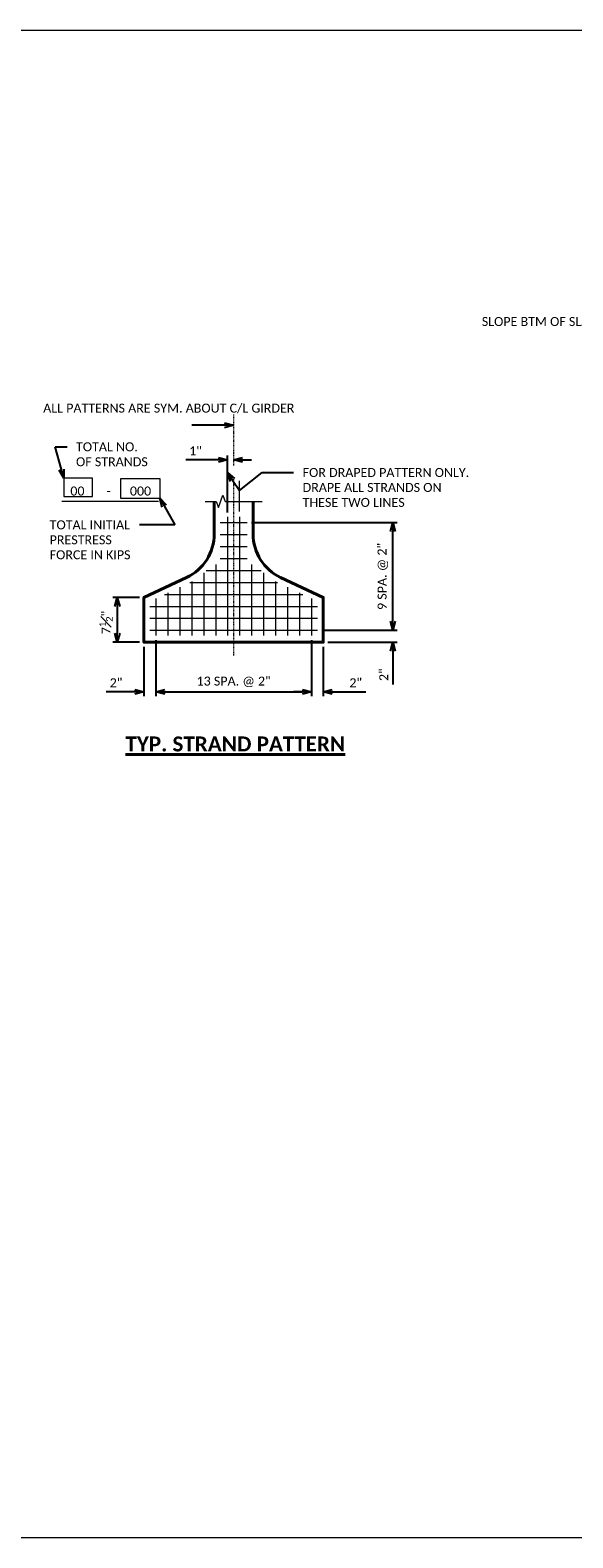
# Model space of a CAD drawing. Extents: x 23 to 1533, y 6 to 258.
# Tile 14 of 15: x 840 to 931, y 6 to 258. Entities that reach past the tile are written whole.
import ezdxf
from ezdxf import colors
from ezdxf.entities.mleader import LeaderData, LeaderLine
from ezdxf.enums import TextEntityAlignment as Align
from ezdxf.math import Vec2, Vec3

# ---------------------------------------------------------------- set-up
doc = ezdxf.new("R2010")
doc.units = 0
doc.header["$MEASUREMENT"] = 0
doc.linetypes.add('Wisdot4', pattern=[0.28125, 0.125, -0.0625, 0.03125, -0.0625])
for name, color, linetype, lineweight in [('B_ANNO_BREAK', 7, 'Continuous', 18), ('B_ANNO_DIM', 7, 'Continuous', 18), ('B_ANNO_TEXT', 7, 'Continuous', 18), ('B_ANNO_TEXT_TITLE', 7, 'Continuous', 40), ('B_CNTR_GIRD', 2, 'Wisdot4', 18), ('B_CONC_GIRD', 50, 'Continuous', 40), ('B_DETAIL', 7, 'Continuous', 18)]:
    doc.layers.add(name, color=color, linetype=linetype, lineweight=lineweight)
doc.layers.add('B_ANNO_NOPLOT', color=47, linetype='Continuous', lineweight=18, plot=False)
doc.styles.add('Annotative', font='calibri.ttf', dxfattribs={"height": 0.0625})
doc.styles.get("Standard").update_dxf_attribs({"font": 'calibri.ttf'})
doc.styles.add('Title', font='calibrib.ttf', dxfattribs={"height": 0.125})
doc.dimstyles.new('Annotative', dxfattribs={"dimscale": 0, "dimtxt": 0.0625, "dimasz": 0.0625, "dimexe": 0.03125, "dimexo": 0.03125, "dimgap": 0.03125, "dimtad": 1, "dimdec": 3, "dimzin": 3, "dimdsep": 46, "dimlunit": 4, "dimtxsty": 'Standard', "dimblk": 'OPEN30', "dimcen": 0.03125, "dimaunit": 1, "dimadec": 0, "dimazin": 3, "dimtfac": 0.75, "dimtdec": 3, "dimtofl": 0, "dimtmove": 0, "dimatfit": 3, "dimldrblk": 'OPEN30', "dimfxl": 1, "dimtfill": 1, "dimfrac": 1, "dimtolj": 1, "dimtzin": 0, "dimarcsym": 0})

# ---------------------------------------------------------------- blocks, each defined once
blk = doc.blocks.new('_Open30')
at = {"color": 0, "linetype": 'ByBlock', "lineweight": -2}
for p, q in [((-1, 0.27), (0, 0)), ((0, 0), (-1, -0.27)), ((0, 0), (-1, 0))]:
    blk.add_line(p, q, dxfattribs=at)
blk = doc.blocks.new('*D50')
at = {"layer": 'B_ANNO_DIM', "color": 0, "lineweight": -2, "transparency": 16777216}
for p, q in [((187.04, 180.18), (181.53, 180.18)), ((188.54, 171.4), (188.54, 180.93)), ((191.04, 180.18), (192.54, 180.18))]:
    blk.add_line(p, q, dxfattribs=at)
at = {"layer": 'Defpoints', "color": 0, "transparency": 16777216}
for p in [(189.54, 180.18), (189.54, 180.18), (188.54, 170.65)]:
    blk.add_point(p, dxfattribs=at)
at = {"layer": 'B_ANNO_DIM', "color": 0, "lineweight": -2, "transparency": 16777216, "xscale": 1.5, "yscale": 1.5, "zscale": 1.5}
blk.add_blockref('_Open30', (188.54, 180.18), dxfattribs=at)
at = {"layer": 'B_ANNO_DIM', "color": 0, "lineweight": -2, "transparency": 16777216, "xscale": 1.5, "yscale": 1.5, "zscale": 1.5, "rotation": 180}
blk.add_blockref('_Open30', (189.54, 180.18), dxfattribs=at)
at = {"layer": 'B_ANNO_DIM', "color": 0, "transparency": 16777216, "insert": (183.16, 181.68), "char_height": 1.5, "attachment_point": 5, "bg_fill": 3, "box_fill_scale": 1.25, "bg_fill_color": 256, "bg_fill_true_color": 13158600, "bg_fill_transparency": 0}
blk.add_mtext('\\A1;1"', dxfattribs=at)
blk = doc.blocks.new('*D51')
at = {"layer": 'B_ANNO_DIM', "color": 0, "lineweight": -2, "transparency": 16777216}
for p, q in [((173.79, 157.19), (169.34, 157.19)), ((170.09, 155.69), (170.09, 151.19)), ((173.79, 149.69), (169.34, 149.69))]:
    blk.add_line(p, q, dxfattribs=at)
at = {"layer": 'Defpoints', "color": 0, "transparency": 16777216}
for p in [(174.54, 157.19), (174.54, 149.69)]:
    blk.add_point(p, dxfattribs=at)
at = {"layer": 'B_ANNO_DIM', "color": 0, "lineweight": -2, "transparency": 16777216, "xscale": 1.5, "yscale": 1.5, "zscale": 1.5}
for p, rotation in [((170.09, 157.19), 90), ((170.09, 149.69), 270)]:
    blk.add_blockref('_Open30', p, dxfattribs=dict(at, rotation=rotation))
at = {"layer": 'B_ANNO_DIM', "color": 0, "transparency": 16777216, "insert": (168.2, 152.99), "char_height": 1.5, "attachment_point": 5, "rotation": 90, "bg_fill": 3, "box_fill_scale": 1.25, "bg_fill_color": 256, "bg_fill_true_color": 13158600, "bg_fill_transparency": 0}
blk.add_mtext('\\A1;7{\\H0.75x;\\S1#2;}"', dxfattribs=at)
at = {"layer": 'Defpoints', "color": 0, "transparency": 16777216}
blk.add_point((170.09, 149.69), dxfattribs=at)
blk = doc.blocks.new('*D52')
at = {"layer": 'B_ANNO_DIM', "color": 0, "lineweight": -2, "transparency": 16777216}
for p, q in [((174.54, 148.94), (174.54, 140.66)), ((176.54, 150.05), (176.54, 140.66)), ((173.04, 141.41), (168.21, 141.41)), ((178.04, 141.41), (179.54, 141.41))]:
    blk.add_line(p, q, dxfattribs=at)
at = {"layer": 'Defpoints', "color": 0, "transparency": 16777216}
for p in [(174.54, 149.69), (176.54, 150.8), (174.54, 141.41)]:
    blk.add_point(p, dxfattribs=at)
at = {"layer": 'B_ANNO_DIM', "color": 0, "lineweight": -2, "transparency": 16777216, "xscale": 1.5, "yscale": 1.5, "zscale": 1.5}
blk.add_blockref('_Open30', (174.54, 141.41), dxfattribs=at)
at = {"layer": 'B_ANNO_DIM', "color": 0, "lineweight": -2, "transparency": 16777216, "xscale": 1.5, "yscale": 1.5, "zscale": 1.5, "rotation": 180}
blk.add_blockref('_Open30', (176.54, 141.41), dxfattribs=at)
at = {"layer": 'B_ANNO_DIM', "color": 0, "transparency": 16777216, "insert": (169.88, 142.92), "char_height": 1.5, "attachment_point": 5, "bg_fill": 3, "box_fill_scale": 1.25, "bg_fill_color": 256, "bg_fill_true_color": 13158600, "bg_fill_transparency": 0}
blk.add_mtext('\\A1;2"', dxfattribs=at)
blk = doc.blocks.new('*D53')
at = {"layer": 'B_ANNO_DIM', "color": 0, "lineweight": -2, "transparency": 16777216}
for p, q in [((176.54, 150.05), (176.54, 140.66)), ((202.54, 150.05), (202.54, 140.66)), ((178.04, 141.41), (201.04, 141.41))]:
    blk.add_line(p, q, dxfattribs=at)
at = {"layer": 'Defpoints', "color": 0, "transparency": 16777216}
for p in [(176.54, 150.8), (202.54, 150.8), (202.54, 141.41)]:
    blk.add_point(p, dxfattribs=at)
at = {"layer": 'B_ANNO_DIM', "color": 0, "lineweight": -2, "transparency": 16777216, "xscale": 1.5, "yscale": 1.5, "zscale": 1.5, "rotation": 180}
blk.add_blockref('_Open30', (176.54, 141.41), dxfattribs=at)
at = {"layer": 'B_ANNO_DIM', "color": 0, "lineweight": -2, "transparency": 16777216, "xscale": 1.5, "yscale": 1.5, "zscale": 1.5}
blk.add_blockref('_Open30', (202.54, 141.41), dxfattribs=at)
at = {"layer": 'B_ANNO_DIM', "color": 0, "transparency": 16777216, "insert": (189.54, 143.07), "char_height": 1.5, "attachment_point": 5, "bg_fill": 3, "box_fill_scale": 1.25, "bg_fill_color": 256, "bg_fill_true_color": 13158600, "bg_fill_transparency": 0}
blk.add_mtext('\\A1;13 SPA. @ 2"', dxfattribs=at)
blk = doc.blocks.new('*D54')
at = {"layer": 'B_ANNO_DIM', "color": 0, "lineweight": -2, "transparency": 16777216}
for p, q in [((202.54, 150.05), (202.54, 140.66)), ((204.54, 148.94), (204.54, 140.66)), ((201.04, 141.41), (199.54, 141.41)), ((206.04, 141.41), (211.63, 141.41))]:
    blk.add_line(p, q, dxfattribs=at)
at = {"layer": 'Defpoints', "color": 0, "transparency": 16777216}
for p in [(202.54, 150.8), (204.54, 149.69), (202.54, 141.41)]:
    blk.add_point(p, dxfattribs=at)
at = {"layer": 'B_ANNO_DIM', "color": 0, "lineweight": -2, "transparency": 16777216, "xscale": 1.5, "yscale": 1.5, "zscale": 1.5}
blk.add_blockref('_Open30', (202.54, 141.41), dxfattribs=at)
at = {"layer": 'B_ANNO_DIM', "color": 0, "lineweight": -2, "transparency": 16777216, "xscale": 1.5, "yscale": 1.5, "zscale": 1.5, "rotation": 180}
blk.add_blockref('_Open30', (204.54, 141.41), dxfattribs=at)
at = {"layer": 'B_ANNO_DIM', "color": 0, "transparency": 16777216, "insert": (209.96, 142.92), "char_height": 1.5, "attachment_point": 5, "bg_fill": 3, "box_fill_scale": 1.25, "bg_fill_color": 256, "bg_fill_true_color": 13158600, "bg_fill_transparency": 0}
blk.add_mtext('\\A1;2"', dxfattribs=at)
blk = doc.blocks.new('*D55')
at = {"layer": 'B_ANNO_DIM', "color": 0, "lineweight": -2, "transparency": 16777216}
for p, q in [((216.16, 153.19), (216.16, 154.69)), ((204.29, 151.69), (216.91, 151.69)), ((205.29, 149.69), (216.91, 149.69)), ((216.16, 148.19), (216.16, 142.61))]:
    blk.add_line(p, q, dxfattribs=at)
at = {"layer": 'Defpoints', "color": 0, "transparency": 16777216}
for p in [(203.54, 151.69), (216.16, 151.69), (204.54, 149.69)]:
    blk.add_point(p, dxfattribs=at)
at = {"layer": 'B_ANNO_DIM', "color": 0, "lineweight": -2, "transparency": 16777216, "xscale": 1.5, "yscale": 1.5, "zscale": 1.5}
for p, rotation in [((216.16, 151.69), 270), ((216.16, 149.69), 90)]:
    blk.add_blockref('_Open30', p, dxfattribs=dict(at, rotation=rotation))
at = {"layer": 'B_ANNO_DIM', "color": 0, "transparency": 16777216, "insert": (214.65, 144.27), "char_height": 1.5, "attachment_point": 5, "rotation": 90, "bg_fill": 3, "box_fill_scale": 1.25, "bg_fill_color": 256, "bg_fill_true_color": 13158600, "bg_fill_transparency": 0}
blk.add_mtext('\\A1;2"', dxfattribs=at)
blk = doc.blocks.new('*D56')
at = {"layer": 'B_ANNO_DIM', "color": 0, "lineweight": -2, "transparency": 16777216}
for p, q in [((192.54, 169.69), (216.91, 169.69)), ((216.16, 153.19), (216.16, 168.19)), ((204.29, 151.69), (216.91, 151.69))]:
    blk.add_line(p, q, dxfattribs=at)
at = {"layer": 'Defpoints', "color": 0, "transparency": 16777216}
for p in [(191.79, 169.69), (216.16, 169.69), (203.54, 151.69)]:
    blk.add_point(p, dxfattribs=at)
at = {"layer": 'B_ANNO_DIM', "color": 0, "lineweight": -2, "transparency": 16777216, "xscale": 1.5, "yscale": 1.5, "zscale": 1.5}
for p, rotation in [((216.16, 169.69), 90), ((216.16, 151.69), 270)]:
    blk.add_blockref('_Open30', p, dxfattribs=dict(at, rotation=rotation))
at = {"layer": 'B_ANNO_DIM', "color": 0, "transparency": 16777216, "insert": (214.5, 160.69), "char_height": 1.5, "attachment_point": 5, "rotation": 90, "bg_fill": 3, "box_fill_scale": 1.25, "bg_fill_color": 256, "bg_fill_true_color": 13158600, "bg_fill_transparency": 0}
blk.add_mtext('\\A1;9 SPA. @ 2"', dxfattribs=at)
blk = doc.blocks.new('INS_G72W_BASE2')
at = {"layer": 'B_ANNO_DIM'}
for p, q in [((190.544, 171.5359, 0.8422), (190.544, 176.6659, 0.8422)), ((176.8235, 169.305, 0.8422), (179.7249, 169.305, 0.8422))]:
    blk.add_line(p, q, dxfattribs=at)
at = {"layer": 'B_ANNO_TEXT'}
blk.add_line((160.8193, 173.2699, 0.8422), (176.9559, 173.2699, 0.8422), dxfattribs=at)
at = {"layer": 'B_ANNO_TEXT', "elevation": 0.8422, "flags": 128}
for points in [[(161.1358, 177.0945), (161.1358, 174.0589), (165.929, 174.0589), (165.929, 177.0945), (161.1358, 177.0945)], [(170.6004, 176.9798), (170.6004, 173.7844), (177.2308, 173.7844), (177.2308, 176.9798), (170.6004, 176.9798)]]:
    blk.add_lwpolyline(points, dxfattribs=at)
at = {"layer": 'B_CNTR_GIRD'}
for p, q in [((189.5439, 187.7607, 0.8422), (189.5439, 179.1919, 0.8422)), ((189.5439, 176.9449, 0.8422), (189.5439, 147.4515, 0.8422))]:
    blk.add_line(p, q, dxfattribs=at)
at = {"layer": 'B_CONC_GIRD', "elevation": 0.8422}
blk.add_lwpolyline([(186.2938, 173.2317), (186.2938, 167.7814, -0.29141545), (181.6839, 160.5315), (174.5439, 157.1914), (174.5439, 149.6918), (204.5439, 149.6918), (204.5439, 157.1914), (197.4039, 160.5315, -0.29101669), (192.7937, 167.7814), (192.7937, 173.2317)], format="xyb", dxfattribs=at)
at = {"layer": 'B_DETAIL'}
for p, q in [((187.2943, 169.6924, 0.8422), (191.7932, 169.6924, 0.8422)), ((188.5438, 170.6539, 0.8422), (188.5438, 150.8014, 0.8422)), ((190.5437, 170.6539, 0.8422), (190.5437, 150.8014, 0.8422)), ((187.2943, 167.6922, 0.8422), (191.7932, 167.6922, 0.8422)), ((187.2943, 165.6919, 0.8422), (191.7932, 165.6919, 0.8422)), ((184.5437, 161.3014, 0.8422), (184.5437, 150.8014, 0.8422)), ((184.9239, 161.6914, 0.8422), (194.1639, 161.6914, 0.8422)), ((186.5439, 162.6915, 0.8422), (186.5439, 150.8014, 0.8422)), ((187.2943, 163.6917, 0.8422), (191.7932, 163.6917, 0.8422)), ((192.5439, 162.6915, 0.8422), (192.5439, 150.8014, 0.8422)), ((194.5438, 161.3014, 0.8422), (194.5438, 150.8014, 0.8422)), ((180.5439, 158.8917, 0.8422), (180.5439, 150.8014, 0.8422)), ((182.2438, 159.6915, 0.8422), (196.8538, 159.6915, 0.8422)), ((182.5438, 159.8415, 0.8422), (182.5438, 150.8014, 0.8422)), ((196.5437, 159.8415, 0.8422), (196.5437, 150.8014, 0.8422)), ((198.5439, 158.8917, 0.8422), (198.5439, 150.8014, 0.8422)), ((176.5438, 157.0215, 0.8422), (176.5438, 150.8014, 0.8422)), ((177.9737, 157.6917, 0.8422), (201.1239, 157.6917, 0.8422)), ((178.5437, 157.9617, 0.8422), (178.5437, 150.8014, 0.8422)), ((200.5438, 157.9617, 0.8422), (200.5438, 150.8014, 0.8422)), ((202.5437, 157.0215, 0.8422), (202.5437, 150.8014, 0.8422)), ((175.544, 155.6914, 0.8422), (203.5438, 155.6914, 0.8422)), ((175.544, 153.6915, 0.8422), (203.5438, 153.6915, 0.8422)), ((175.544, 151.6917, 0.8422), (203.5438, 151.6917, 0.8422))]:
    blk.add_line(p, q, dxfattribs=at)
at = {"layer": 'B_ANNO_TEXT', "insert": (162.2379, 174.2018, 0.8422), "char_height": 1.500001, "attachment_point": 7, "line_spacing_factor": 0.8, "style": 'Annotative'}
blk.add_mtext('00       -      000', dxfattribs=at)
at = {"layer": 'B_ANNO_TEXT', "style": 'Annotative'}
blk.add_attdef('HAU', text='', height=1.5, dxfattribs=at).set_placement((312.9622, 153.7281, 0.8422), align=Align.MIDDLE_CENTER)
at = {"layer": 'B_ANNO_TEXT_TITLE', "insert": (189.8213, 133.9452, 0.8422), "char_height": 2.4996, "attachment_point": 2, "line_spacing_factor": 0.8, "style": 'Title'}
blk.add_mtext('{\\LTYP. STRAND PATTERN}', dxfattribs=at)
at = {"layer": 'B_ANNO_DIM'}
ml = blk.add_multileader_mtext('Standard', dxfattribs=at)
ml.set_content('SLOPE BTM OF SLAB @ EXTERIOR GIRDER TO MATCH THE SLOPE OF THE BTM OF TOP FLANGE', color=256)
ml.set_leader_properties()
ml.set_arrow_properties(name='OPEN30')
ml.build(insert=Vec2(0, 0))
ml.multileader.update_dxf_attribs({"text_right_attachment_type": 3, "dogleg_length": 0.0625, "arrow_head_size": 1.5, "scale": 24})
ctx = ml.context
ctx.base_point, ctx.scale, ctx.char_height, ctx.arrow_head_size, ctx.landing_gap_size, ctx.plane_origin = Vec3(230.2966, 203.2904, 0.8422), 24, 1.5, 1.5, 0.75, Vec3(276.8147, 213.5825, 0.8422)
ctx.right_attachment = 3
notes = []
notes.append((ctx, [(0, (1, 1, 0), (258.6062, 195.7154, 0.8422), (-1, 0), 1.5, [(1, [(276.8147, 213.5825, 0.8422), (261.568, 195.7154, 0.8422), (265.3237, 214.9664, 0.8422), (261.568, 195.7154, 0.8422)], 0, [])])]))
ctx.mtext.insert, ctx.mtext.width, ctx.mtext.flow_direction = Vec3(231.0466, 204.0513, 0.8422), 25.728775, 5
ml = blk.add_multileader_mtext('Standard', dxfattribs=at)
ml.set_content('ALL PATTERNS ARE SYM. ABOUT C/L GIRDER', color=256)
ml.set_leader_properties()
ml.set_arrow_properties(name='OPEN30')
ml.build(insert=Vec2(0, 0))
ml.multileader.update_dxf_attribs({"text_right_attachment_type": 3, "dogleg_length": 0.125, "arrow_head_size": 1.5, "scale": 24})
ctx = ml.context
ctx.base_point, ctx.scale, ctx.char_height, ctx.arrow_head_size, ctx.landing_gap_size, ctx.plane_origin = Vec3(156.1932, 188.6628, 0.8422), 24, 1.5, 1.5, 1.5, Vec3(189.5439, 185.9517, 0.8422)
ctx.right_attachment = 3
notes.append((ctx, [(0, (1, 1, 0), (183.815, 185.9517, 0.8422), (-1, 0), 1.2818, [(0, [(189.5439, 185.9517, 0.8422)], 0, [])])]))
ctx.mtext.insert, ctx.mtext.width, ctx.mtext.flow_direction = Vec3(157.6932, 189.5749, 0.8422), 23.354178, 5
ml = blk.add_multileader_mtext('Standard', dxfattribs=at)
ml.set_content('TOTAL NO.\\POF STRANDS', color=256)
ml.set_leader_properties()
ml.set_arrow_properties(name='OPEN30')
ml.build(insert=Vec2(0, 0))
ml.multileader.update_dxf_attribs({"dogleg_length": 0.125, "arrow_head_size": 1.5, "scale": 24})
ctx = ml.context
ctx.base_point, ctx.scale, ctx.char_height, ctx.arrow_head_size, ctx.landing_gap_size, ctx.plane_origin = Vec3(161.6812, 182.352, 0.8422), 24, 1.5, 1.5, 1.5, Vec3(161.1722, 177.0945, 0.8422)
notes.append((ctx, [(0, (1, 1, 0), (159.7205, 182.352, 0.8422), (1, 0), 1.9606, [(0, [(161.1722, 177.0945, 0.8422), (159.7205, 182.352, 0.8422)], 0, [])])]))
ctx.mtext.insert, ctx.mtext.flow_direction = Vec3(163.1812, 183.113, 0.8422), 5
ml = blk.add_multileader_mtext('Standard', dxfattribs=at)
ml.set_content('FOR DRAPED PATTERN ONLY.\\PDRAPE ALL STRANDS ON\\PTHESE TWO LINES', color=256)
ml.set_leader_properties()
ml.set_arrow_properties(name='OPEN30')
ml.build(insert=Vec2(0, 0))
ml.multileader.update_dxf_attribs({"dogleg_length": 0.125, "arrow_head_size": 1.5, "scale": 24})
ctx = ml.context
ctx.base_point, ctx.scale, ctx.char_height, ctx.arrow_head_size, ctx.landing_gap_size, ctx.plane_origin = Vec3(199.5838, 178.0579, 0.8422), 24, 1.5, 1.5, 1.5, Vec3(188.5438, 178.0579, 0.8422)
notes.append((ctx, [(0, (1, 1, 0), (196.5838, 178.0579, 0.8422), (1, 0), 3, [(1, [(188.5438, 178.0579, 0.8422), (190.544, 175.065, 0.8422), (194.2888, 178.0579, 0.8422)], 0, [])])]))
ctx.mtext.insert, ctx.mtext.flow_direction = Vec3(201.0838, 178.8189, 0.8422), 5
ml = blk.add_multileader_mtext('Standard', dxfattribs=at)
ml.set_content('TOTAL INITIAL\\PPRESTRESS\\PFORCE IN KIPS', color=256)
ml.set_leader_properties()
ml.set_arrow_properties(name='OPEN30')
ml.build(insert=Vec2(0, 0))
ml.multileader.update_dxf_attribs({"dogleg_length": 0.125, "arrow_head_size": 1.5, "scale": 24})
ctx = ml.context
ctx.base_point, ctx.scale, ctx.char_height, ctx.arrow_head_size, ctx.landing_gap_size, ctx.plane_origin = Vec3(157.2751, 169.305, 0.8422), 24, 1.5, 1.5, 1.5, Vec3(177.1925, 173.7844, 0.8422)
notes.append((ctx, [(0, (1, 1, 0), (176.8235, 169.305, 0.8422), (-1, 0), 3, [(0, [(177.1925, 173.7844, 0.8422), (179.7249, 169.305, 0.8422)], 0, [])])]))
ctx.mtext.insert, ctx.mtext.flow_direction = Vec3(158.7751, 170.066, 0.8422), 5
for ctx, leaders in notes:
    for number, flags, end, landing, length, lines in leaders:
        leader = LeaderData()
        leader.index, (leader.has_last_leader_line, leader.has_dogleg_vector, leader.attachment_direction) = number, flags
        leader.last_leader_point, leader.dogleg_vector, leader.dogleg_length = Vec3(end), Vec3(landing), length
        for number, points, colour, breaks in lines:
            line = LeaderLine()
            line.index, line.vertices, line.color, line.breaks = number, Vec3.list(points), colors.encode_raw_color(colour), breaks
            leader.lines.append(line)
        ctx.leaders.append(leader)
dim = blk.add_linear_dim(base=(189.5439, 180.1759, 0.8422), p1=(188.5438, 170.6539, 0.8422), p2=(189.5439, 180.1759, 0.8422), dimstyle='Annotative', dxfattribs=at)
dim.commit()
dim.dimension.update_dxf_attribs({"geometry": '*D50', "text_midpoint": (183.1611, 180.1759, 0.8422), "dimtype": 128})
dim = blk.add_linear_dim(base=(170.0858, 149.6918, 0.8422), p1=(174.5439, 157.1914, 0.8422), p2=(174.5439, 149.6918, 0.8422), angle=90, dimstyle='Annotative', dxfattribs=at)
dim.commit()
dim.dimension.update_dxf_attribs({"geometry": '*D51', "text_midpoint": (170.0858, 152.9866, 0.8422), "dimtype": 128})
at = {"layer": 'B_ANNO_BREAK', "linetype": 'Continuous', "elevation": 0.8422, "flags": 128}
blk.add_lwpolyline([(184.7938, 173.2317), (186.6187, 173.2317), (186.9937, 172.2014), (187.7437, 174.262), (188.1187, 173.2317), (194.2937, 173.2317)], dxfattribs=at)
at = {"layer": 'B_ANNO_DIM'}
dim = blk.add_linear_dim(base=(174.5439, 141.412, 0.8422), p1=(176.5438, 150.8014, 0.8422), p2=(174.5439, 149.6918, 0.8422), dimstyle='Annotative', dxfattribs=at)
dim.commit()
dim.dimension.update_dxf_attribs({"geometry": '*D52', "text_midpoint": (169.8766, 142.9195, 0.8422)})
dim = blk.add_linear_dim(base=(202.5437, 141.412, 0.8422), p1=(176.5438, 150.8014, 0.8422), p2=(202.5437, 150.8014, 0.8422), text='13 SPA. @ 2"', dimstyle='Annotative', dxfattribs=at)
dim.commit()
dim.dimension.update_dxf_attribs({"geometry": '*D53', "text_midpoint": (189.5437, 143.0672, 0.8422)})
dim = blk.add_linear_dim(base=(202.5437, 141.412, 0.8422), p1=(204.5439, 149.6918, 0.8422), p2=(202.5437, 150.8014, 0.8422), dimstyle='Annotative', dxfattribs=at)
dim.commit()
dim.dimension.update_dxf_attribs({"geometry": '*D54', "text_midpoint": (209.9612, 141.412, 0.8422), "dimtype": 128})
dim = blk.add_linear_dim(base=(216.1564, 151.6917, 0.8422), p1=(204.5439, 149.6918, 0.8422), p2=(203.5438, 151.6917, 0.8422), angle=90, dimstyle='Annotative', dxfattribs=at)
dim.commit()
dim.dimension.update_dxf_attribs({"geometry": '*D55', "text_midpoint": (216.1564, 144.2745, 0.8422), "dimtype": 128})
dim = blk.add_linear_dim(base=(216.1564, 169.6924, 0.8422), p1=(203.5438, 151.6917, 0.8422), p2=(191.7932, 169.6924, 0.8422), angle=90, text='9 SPA. @ 2"', dimstyle='Annotative', dxfattribs=at)
dim.commit()
dim.dimension.update_dxf_attribs({"geometry": '*D56', "text_midpoint": (214.5012, 160.692, 0.8422)})
at = {"layer": 'B_ANNO_NOPLOT', "flags": 128}
blk.add_lwpolyline([(0, 252), (323.9277, 252), (323.9277, 238.8552), (378, 238.8552), (378, 40.4996), (316.5708, 40.4996), (316.5708, 0), (0, 0), (0, 252)], dxfattribs=at)

msp = doc.modelspace()

# ---------------------------------------------------------------- block references
msp.add_blockref('INS_G72W_BASE2', (684.25, 6))

doc.saveas('drawing.dxf')
